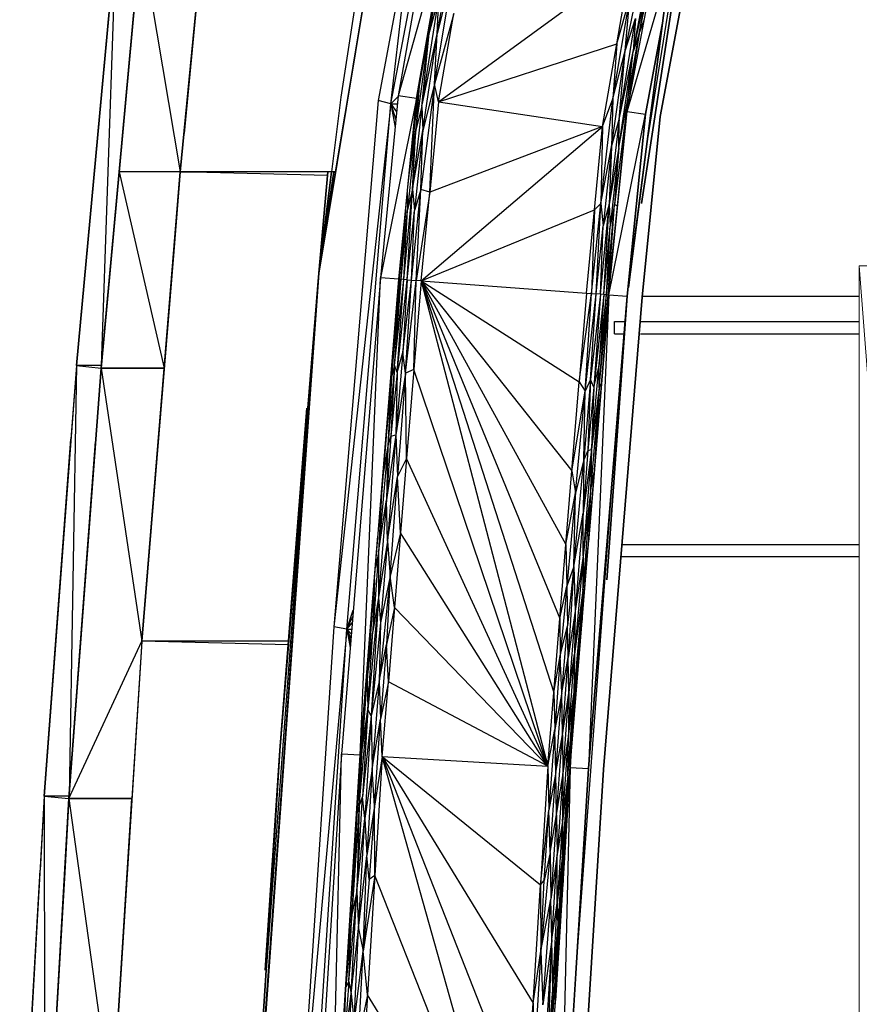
# Model space of a CAD drawing. Header units: millimetres. Extents: x 61846 to 198573, y 13020 to 52988.
# Tile 177 of 240: x 179582 to 180261, y 24013 to 24809. Entities that reach past the tile are written whole.
import ezdxf

# ---------------------------------------------------------------- set-up
doc = ezdxf.new("R2010")
doc.units = ezdxf.units.MM
for name, color, linetype, lineweight in [('A-COLS', 52, 'Continuous', 35), ('A-ROOF', 132, 'Continuous', 35), ('A-WALL', 113, 'Continuous', 25), ('S-BEAM', 12, 'Continuous', 35)]:
    doc.layers.add(name, color=color, linetype=linetype, lineweight=lineweight)

# ---------------------------------------------------------------- blocks, each defined once
blk = doc.blocks.new('28_PBT_SF_toneeltoren_dakboog_28_PBT_SF_toneeltoren_dakboog as R_2584242 - 28_PBT_SF_toneeltoren_dakboog_28_PBT_SF_toneeltoren_dakboog as R_2584242-313469-GZ lierenkamer 3')
at = {"layer": 'S-BEAM', "color": 250, "lineweight": 25}
for p, q in [((-49188.93, 24604.18), (-49128.84, 24966.1)), ((-49128.84, 24966.1), (-49188.93, 24604.18)), ((-49147.73, 24899.52), (-49171.04, 24746.21)), ((-48928.06, 24660.49), (-48894.63, 24877.67)), ((-48894.63, 24877.67), (-48928.06, 24660.49)), ((-48924.22, 24704.25), (-48897.13, 24873.65)), ((-48924.22, 24704.25), (-48907.7, 24831.83)), ((-48907.7, 24831.83), (-48924.22, 24704.25)), ((-49171.04, 24746.21), (-49188.93, 24604.18)), ((-48939.59, 24585.56), (-48924.22, 24704.25)), ((-48924.22, 24704.25), (-48938.68, 24592.54)), ((-48938.68, 24592.54), (-48924.22, 24704.25)), ((-49181.46, 24686.09), (-49188.93, 24604.18)), ((-49188.93, 24604.18), (-49181.46, 24686.09)), ((-49188.93, 24604.18), (-49178.61, 24686.09)), ((-49176.84, 24686.09), (-49188.93, 24604.18)), ((-49178.61, 24686.09), (-49188.93, 24604.18)), ((-49188.93, 24604.18), (-49176.84, 24686.09)), ((-49188.93, 24604.18), (-49244.72, 23824.35)), ((-49244.72, 23824.35), (-49188.93, 24604.18)), ((-49244.55, 23829.41), (-49188.93, 24604.18)), ((-49188.93, 24604.18), (-49244.55, 23829.41)), ((-49197.83, 24495.03), (-49188.93, 24604.18)), ((-49188.93, 24604.18), (-49197.83, 24495.03)), ((-49188.93, 24604.18), (-49197.83, 24495.03)), ((-48956.07, 24356.46), (-48939.59, 24585.56)), ((-48939.59, 24585.56), (-48956.07, 24356.46)), ((-48949.85, 24459.97), (-48939.59, 24585.56)), ((-48949.85, 24459.97), (-48939.59, 24585.56)), ((-48939.59, 24585.56), (-48949.85, 24459.97)), ((-49197.83, 24495.03), (-49231.41, 24040.98)), ((-49220.38, 24218.56), (-49197.83, 24495.03)), ((-49197.83, 24495.03), (-49220.38, 24218.56)), ((-48981.1, 24038.23), (-48949.85, 24459.97)), ((-49231.42, 24040.98), (-49220.38, 24218.56)), ((-49220.38, 24218.56), (-49231.42, 24040.98)), ((-49231.14, 24044.66), (-49220.38, 24218.56)), ((-49220.38, 24218.56), (-49231.14, 24044.66)), ((-49231.41, 24040.98), (-49244.55, 23829.41)), ((-49244.55, 23829.41), (-49231.41, 24040.98)), ((-49231.41, 24040.98), (-49244.47, 23831.03)), ((-48994.69, 23820.3), (-48981.1, 24038.23)), ((-48981.1, 24038.23), (-48988.73, 23915.7)), ((-48988.73, 23915.7), (-48981.1, 24038.23))]:
    blk.add_line(p, q, dxfattribs=at)
blk = doc.blocks.new('28_PBT_SF_toneeltoren_dakboog_28_PBT_SF_toneeltoren_dakboog as R_2584242 - 28_PBT_SF_toneeltoren_dakboog_28_PBT_SF_toneeltoren_dakboog as R_2584242-313473-GZ lierenkamer 3')
blk.add_blockref('28_PBT_SF_toneeltoren_dakboog_28_PBT_SF_toneeltoren_dakboog as R_2584242 - 28_PBT_SF_toneeltoren_dakboog_28_PBT_SF_toneeltoren_dakboog as R_2584242-313469-GZ lierenkamer 3', (0, 0))
blk = doc.blocks.new('28_PBT_SC_staal_H-profiel_gekromd_dak toneeltoren_S355_HE200B_betondak_as 20_2666731 - 28_PBT_SC_staal_H-profiel_gekromd_dak toneeltoren_S355_HE200B_betondak_as 20_2666731-313531-GZ lierenkamer 3')
at = {"layer": 'A-COLS', "color": 250, "lineweight": 25}
for p, q in [((-49099.28, 24892.78), (-49124.77, 24747.38)), ((-49084.65, 24889.48), (-49124.77, 24747.38)), ((-49109.93, 24745.15), (-49084.65, 24889.48)), ((-49093.2, 24797.47), (-49079.14, 24876.31)), ((-48939.73, 24734.8), (-48912.32, 24881.13)), ((-48939.73, 24734.8), (-48897.75, 24877.59)), ((-48929.91, 24797.75), (-48912.32, 24881.13)), ((-48913.06, 24730.61), (-48886.08, 24874.76)), ((-48886.08, 24874.76), (-48913.06, 24730.61)), ((-49099.61, 24797.87), (-49087.45, 24862.9)), ((-49095.48, 24756.85), (-49079.51, 24852.46)), ((-49079.51, 24852.46), (-49093.2, 24797.47)), ((-49092.13, 24742.49), (-48936.36, 24856.02)), ((-48947.98, 24789.36), (-48936.36, 24856.02)), ((-48941.2, 24783.81), (-48926.72, 24854.72)), ((-48934.66, 24783.28), (-48921, 24856.49)), ((-49099.61, 24797.87), (-49092.11, 24846.9)), ((-48934.66, 24783.28), (-48921.24, 24845.28)), ((-48929.91, 24797.75), (-48921.24, 24845.28)), ((-49107.77, 24755.3), (-49095.5, 24827.55)), ((-49105.57, 24738.71), (-49091.87, 24826.48)), ((-49099.61, 24797.87), (-49091.87, 24826.48)), ((-49093.2, 24797.47), (-49091.87, 24826.48)), ((-48951.33, 24744.91), (-48937.53, 24826.47)), ((-48947.98, 24789.36), (-48937.53, 24826.47)), ((-48941.2, 24783.81), (-48937.53, 24826.47)), ((-49097.35, 24816.98), (-49107.77, 24755.3)), ((-49079.61, 24814), (-49095.48, 24756.85)), ((-49092.13, 24742.49), (-49079.61, 24814)), ((-48946.07, 24728.27), (-48932.79, 24809.89)), ((-48941.2, 24783.81), (-48932.79, 24809.89)), ((-48932.79, 24809.89), (-48934.66, 24783.28)), ((-48929.91, 24797.75), (-48926.03, 24807.96)), ((-48910.82, 24807.74), (-48924.91, 24732.47)), ((-48924.91, 24732.47), (-48910.82, 24807.74)), ((-49110.45, 24719.94), (-49099.61, 24797.87)), ((-49107.77, 24755.3), (-49099.61, 24797.87)), ((-49105.57, 24738.71), (-49099.61, 24797.87)), ((-49105.57, 24738.71), (-49093.2, 24797.47)), ((-49104.87, 24719.5), (-49093.2, 24797.47)), ((-49095.48, 24756.85), (-49093.2, 24797.47)), ((-48929.91, 24797.75), (-48939.73, 24734.8)), ((-48939.1, 24744.63), (-48929.91, 24797.75)), ((-48929.91, 24797.75), (-48934.66, 24783.28)), ((-49092.13, 24742.49), (-48947.98, 24789.36)), ((-48959.59, 24722.7), (-48947.98, 24789.36)), ((-48947.98, 24789.36), (-48951.33, 24744.91)), ((-48952.19, 24706.26), (-48941.2, 24783.81)), ((-48951.33, 24744.91), (-48941.2, 24783.81)), ((-48946.47, 24705.79), (-48934.66, 24783.28)), ((-48946.07, 24728.27), (-48941.2, 24783.81)), ((-48946.07, 24728.27), (-48934.66, 24783.28)), ((-48939.1, 24744.63), (-48934.66, 24783.28)), ((-49117.13, 24671.1), (-49107.77, 24755.3)), ((-49113.81, 24703.36), (-49107.77, 24755.3)), ((-49107.77, 24755.3), (-49110.45, 24719.94)), ((-49109.93, 24745.15), (-49107.77, 24755.3)), ((-49095.48, 24756.85), (-49106.47, 24671.62)), ((-49095.48, 24756.85), (-49104.87, 24719.5)), ((-49099.2, 24669.62), (-49095.48, 24756.85)), ((-49092.13, 24742.49), (-49095.48, 24756.85)), ((-49124.77, 24747.38), (-49139.06, 24600.44)), ((-49109.93, 24745.15), (-49124.77, 24747.38)), ((-49109.93, 24745.15), (-49139.06, 24600.44)), ((-49124.1, 24599.32), (-49109.93, 24745.15)), ((-49092.13, 24742.49), (-49099.2, 24669.62)), ((-49092.13, 24742.49), (-48959.59, 24722.7)), ((-48960.98, 24660.4), (-48951.33, 24744.91)), ((-48959.59, 24722.7), (-48951.33, 24744.91)), ((-48951.33, 24744.91), (-48952.19, 24706.26)), ((-48939.1, 24744.63), (-48949.89, 24659.52)), ((-48947.38, 24658.29), (-48939.1, 24744.63)), ((-48946.47, 24705.79), (-48939.1, 24744.63)), ((-48939.1, 24744.63), (-48939.73, 24734.8)), ((-49105.57, 24738.71), (-49113.18, 24672.13)), ((-49105.57, 24738.71), (-49110.45, 24719.94)), ((-49105.57, 24738.71), (-49104.87, 24719.5)), ((-48954.55, 24586.67), (-48939.73, 24734.8)), ((-48954.55, 24586.67), (-48924.91, 24732.47)), ((-48939.73, 24734.8), (-48924.91, 24732.47)), ((-48924.91, 24732.47), (-48939.59, 24585.56)), ((-48939.59, 24585.56), (-48924.91, 24732.47)), ((-48946.07, 24728.27), (-48954.17, 24659.86)), ((-48952.19, 24706.26), (-48946.07, 24728.27)), ((-48946.47, 24705.79), (-48946.07, 24728.27)), ((-48927.62, 24584.68), (-48913.06, 24730.61)), ((-48913.06, 24730.61), (-48927.62, 24584.68)), ((-49110.45, 24719.94), (-49117.24, 24655.33)), ((-49115.62, 24684.62), (-49110.45, 24719.94)), ((-49113.18, 24672.13), (-49110.45, 24719.94)), ((-49113.18, 24672.13), (-49104.87, 24719.5)), ((-49104.87, 24719.5), (-49111.63, 24654.9)), ((-49106.47, 24671.62), (-49104.87, 24719.5)), ((-49106.15, 24597.98), (-48959.59, 24722.7)), ((-48959.59, 24722.7), (-49099.2, 24669.62)), ((-48966.04, 24655.36), (-48959.59, 24722.7)), ((-48959.59, 24722.7), (-48960.98, 24660.4)), ((-48960.98, 24660.4), (-48952.19, 24706.26)), ((-48952.19, 24706.26), (-48958.97, 24642.5)), ((-48952.19, 24706.26), (-48954.17, 24659.86)), ((-48946.47, 24705.79), (-48954.17, 24659.86)), ((-48946.47, 24705.79), (-48953.29, 24642.05)), ((-48946.47, 24705.79), (-48949.89, 24659.52)), ((-49123.65, 24599.28), (-49117.17, 24670.66)), ((-49120.18, 24599.03), (-49113.18, 24672.13)), ((-49117.37, 24668.5), (-49117.24, 24655.33)), ((-49117.34, 24598.81), (-49113.18, 24672.13)), ((-49113.18, 24672.13), (-49117.24, 24655.33)), ((-49113.94, 24598.56), (-49106.47, 24671.62)), ((-49113.18, 24672.13), (-49111.63, 24654.9)), ((-49106.47, 24671.62), (-49111.63, 24654.9)), ((-49110.14, 24598.27), (-49106.47, 24671.62)), ((-49099.2, 24669.62), (-49110.14, 24598.27)), ((-49099.2, 24669.62), (-49106.47, 24671.62)), ((-49106.15, 24597.98), (-49099.2, 24669.62)), ((-48968.5, 24587.71), (-48960.98, 24660.4)), ((-48966.04, 24655.36), (-48960.98, 24660.4)), ((-48964.71, 24587.43), (-48960.98, 24660.4)), ((-48961.3, 24587.17), (-48954.17, 24659.86)), ((-48960.98, 24660.4), (-48958.97, 24642.5)), ((-48954.17, 24659.86), (-48958.97, 24642.5)), ((-48958.46, 24586.96), (-48954.17, 24659.86)), ((-48954.17, 24659.86), (-48953.29, 24642.05)), ((-49122.32, 24599.19), (-49117.24, 24655.33)), ((-49122.32, 24599.19), (-49118.58, 24654.98)), ((-49120.18, 24599.03), (-49117.24, 24655.33)), ((-49117.34, 24598.81), (-49111.63, 24654.9)), ((-49113.94, 24598.56), (-49111.63, 24654.9)), ((-49106.15, 24597.98), (-48966.04, 24655.36)), ((-48972.5, 24588.01), (-48966.04, 24655.36)), ((-48966.04, 24655.36), (-48968.5, 24587.71)), ((-48956.32, 24586.8), (-48949.89, 24659.52)), ((-48955, 24586.71), (-48949.89, 24659.52)), ((-48955, 24586.71), (-48947.38, 24658.29)), ((-48949.89, 24659.52), (-48953.29, 24642.05)), ((-48947.38, 24658.29), (-48949.89, 24659.52)), ((-49123.65, 24599.28), (-49120.49, 24636.29)), ((-48964.71, 24587.43), (-48958.97, 24642.5)), ((-48961.3, 24587.17), (-48958.97, 24642.5)), ((-48958.46, 24586.96), (-48953.29, 24642.05)), ((-48956.32, 24586.8), (-48953.29, 24642.05)), ((-49139.06, 24600.44), (-49170.46, 24215.6)), ((-49155.49, 24214.71), (-49139.06, 24600.44)), ((-49155.49, 24214.71), (-49124.1, 24599.32)), ((-49124.1, 24599.32), (-49140.45, 24398.94)), ((-49124.1, 24599.32), (-49139.06, 24600.44)), ((-49123.65, 24599.28), (-49130.13, 24520.45)), ((-49130.13, 24520.45), (-49122.32, 24599.19)), ((-49129.91, 24528.12), (-49123.65, 24599.28)), ((-49124.1, 24599.32), (-49129.86, 24528.76)), ((-49127.59, 24529.5), (-49122.32, 24599.19)), ((-49127.59, 24529.5), (-49120.18, 24599.03)), ((-49125.55, 24523.98), (-49120.18, 24599.03)), ((-49125.55, 24523.98), (-49117.34, 24598.81)), ((-49124.1, 24599.32), (-49123.65, 24599.28)), ((-49123.65, 24599.28), (-49122.32, 24599.19)), ((-49120.18, 24599.03), (-49122.32, 24599.19)), ((-49117.34, 24598.81), (-49120.96, 24540.09)), ((-49120.96, 24540.09), (-49113.94, 24598.56)), ((-49117.34, 24598.81), (-49120.18, 24599.03)), ((-49118.78, 24523.48), (-49113.94, 24598.56)), ((-49118.78, 24523.48), (-49110.14, 24598.27)), ((-49117.34, 24598.81), (-49113.94, 24598.56)), ((-49113.94, 24598.56), (-49110.14, 24598.27)), ((-49112.01, 24526.21), (-49110.14, 24598.27)), ((-49106.15, 24597.98), (-49112.01, 24526.21)), ((-49106.15, 24597.98), (-49110.14, 24598.27)), ((-49106.15, 24597.98), (-49003.74, 24205.76)), ((-49106.15, 24597.98), (-48998.86, 24265.44)), ((-49106.15, 24597.98), (-48972.5, 24588.01)), ((-49106.15, 24597.98), (-48993.99, 24325.12)), ((-49106.15, 24597.98), (-48989.11, 24384.8)), ((-49106.15, 24597.98), (-48984.23, 24444.49)), ((-49106.15, 24597.98), (-48978.36, 24516.25)), ((-48985.77, 24204.7), (-48954.55, 24586.67)), ((-48972.5, 24588.01), (-48978.36, 24516.25)), ((-48978.36, 24516.25), (-48968.5, 24587.71)), ((-48973.61, 24508.91), (-48968.5, 24587.71)), ((-48973.61, 24508.91), (-48964.71, 24587.43)), ((-48972.5, 24588.01), (-48968.5, 24587.71)), ((-48954.55, 24586.67), (-48970.87, 24386.94)), ((-48954.55, 24586.67), (-48970.79, 24203.83)), ((-48969.17, 24518.13), (-48964.71, 24587.43)), ((-48961.3, 24587.17), (-48969.17, 24518.13)), ((-48968.5, 24587.71), (-48964.71, 24587.43)), ((-48961.3, 24587.17), (-48966.52, 24512.07)), ((-48958.46, 24586.96), (-48966.52, 24512.07)), ((-48961.3, 24587.17), (-48964.71, 24587.43)), ((-48958.46, 24586.96), (-48962.57, 24528.24)), ((-48962.57, 24528.24), (-48956.32, 24586.8)), ((-48962.27, 24511.76), (-48956.32, 24586.8)), ((-48962.27, 24511.76), (-48955, 24586.71)), ((-48958.46, 24586.96), (-48961.3, 24587.17)), ((-48955, 24586.71), (-48960.42, 24514.91)), ((-48954.55, 24586.67), (-48960.32, 24516.11)), ((-48958.81, 24203.13), (-48927.62, 24584.68)), ((-48927.62, 24584.68), (-48958.81, 24203.13)), ((-48958.46, 24586.96), (-48956.32, 24586.8)), ((-48956.32, 24586.8), (-48955, 24586.71)), ((-48955, 24586.71), (-48954.55, 24586.67)), ((-48954.55, 24586.67), (-48939.59, 24585.56)), ((-49120.96, 24540.09), (-49126.73, 24473.65)), ((-49125.55, 24523.98), (-49120.96, 24540.09)), ((-49118.78, 24523.48), (-49120.96, 24540.09)), ((-49127.59, 24529.5), (-49133.17, 24464.64)), ((-49127.59, 24529.5), (-49130.52, 24472.36)), ((-49127.59, 24529.5), (-49130.13, 24520.45)), ((-49129.96, 24527.5), (-49130.13, 24520.45)), ((-49125.55, 24523.98), (-49127.59, 24529.5)), ((-49112.01, 24526.21), (-49118.78, 24523.48)), ((-49112.01, 24526.21), (-49117.86, 24454.45)), ((-49003.74, 24205.76), (-49112.01, 24526.21)), ((-48968.35, 24461.77), (-48962.57, 24528.24)), ((-48966.52, 24512.07), (-48962.57, 24528.24)), ((-48962.27, 24511.76), (-48962.57, 24528.24)), ((-49135.78, 24456.18), (-49130.13, 24520.47)), ((-49135.78, 24456.18), (-49130.13, 24520.45)), ((-49130.13, 24520.47), (-49135.15, 24463.88)), ((-49130.13, 24520.45), (-49133.76, 24479.61)), ((-49130.13, 24520.45), (-49133.17, 24464.64)), ((-49125.55, 24523.98), (-49130.52, 24472.36)), ((-49125.55, 24523.98), (-49126.73, 24473.65)), ((-49118.78, 24523.48), (-49126.73, 24473.65)), ((-49118.78, 24523.48), (-49125.14, 24439.76)), ((-49117.86, 24454.45), (-49118.78, 24523.48)), ((-48969.17, 24518.13), (-48974.76, 24453.2)), ((-48969.17, 24518.13), (-48973.61, 24508.91)), ((-48969.17, 24518.13), (-48971.5, 24460.88)), ((-48966.52, 24512.07), (-48969.17, 24518.13)), ((-48984.23, 24444.49), (-48978.36, 24516.25)), ((-48984.23, 24444.49), (-48973.61, 24508.91)), ((-48981.52, 24426.63), (-48973.61, 24508.91)), ((-48978.36, 24516.25), (-48973.61, 24508.91)), ((-48974.76, 24453.2), (-48973.61, 24508.91)), ((-48966.52, 24512.07), (-48971.5, 24460.88)), ((-48962.27, 24511.76), (-48969.17, 24428.09)), ((-48966.52, 24512.07), (-48968.35, 24461.77)), ((-48962.27, 24511.76), (-48968.35, 24461.77)), ((-48962.27, 24511.76), (-48966.28, 24443.15)), ((-48962.27, 24511.76), (-48960.42, 24514.91)), ((-49126.73, 24473.65), (-49134.21, 24421.07)), ((-49130.52, 24472.36), (-49134.21, 24421.07)), ((-49126.73, 24473.65), (-49133.38, 24387.56)), ((-49130.52, 24472.36), (-49133.17, 24464.64)), ((-49130.52, 24472.36), (-49126.73, 24473.65)), ((-49126.73, 24473.65), (-49125.14, 24439.76)), ((-49133.17, 24464.64), (-49140.75, 24378.52)), ((-49133.17, 24464.64), (-49137.06, 24440.49)), ((-49133.17, 24464.64), (-49134.21, 24421.07)), ((-48968.35, 24461.77), (-48975.17, 24375.9)), ((-48968.35, 24461.77), (-48975.1, 24410.15)), ((-48971.5, 24460.88), (-48975.1, 24410.15)), ((-48971.5, 24460.88), (-48974.76, 24453.2)), ((-48971.5, 24460.88), (-48968.35, 24461.77)), ((-48968.35, 24461.77), (-48969.17, 24428.09)), ((-49117.86, 24454.45), (-49125.14, 24439.76)), ((-49117.86, 24454.45), (-49122.78, 24394.25)), ((-49003.74, 24205.76), (-49117.86, 24454.45)), ((-48982.66, 24367.29), (-48974.76, 24453.2)), ((-48974.76, 24453.2), (-48981.52, 24426.63)), ((-48974.76, 24453.2), (-48975.1, 24410.15)), ((-48949.85, 24459.97), (-48970.79, 24203.83)), ((-48970.79, 24203.83), (-48949.85, 24459.97)), ((-49133.38, 24387.56), (-49125.14, 24439.76)), ((-49131.26, 24359.41), (-49125.14, 24439.76)), ((-49122.78, 24394.25), (-49125.14, 24439.76)), ((-48989.11, 24384.8), (-48984.23, 24444.49)), ((-48984.23, 24444.49), (-48981.52, 24426.63)), ((-48969.17, 24428.09), (-48966.28, 24443.15)), ((-49137.83, 24431.02), (-49140.75, 24378.52)), ((-49140.75, 24378.52), (-49134.21, 24421.07)), ((-49134.21, 24421.07), (-49140.65, 24342.01)), ((-49133.38, 24387.56), (-49134.21, 24421.07)), ((-48989.11, 24384.8), (-48981.52, 24426.63)), ((-48981.52, 24426.63), (-48988.28, 24351.16)), ((-48982.66, 24367.29), (-48981.52, 24426.63)), ((-48969.17, 24428.09), (-48975.56, 24348.02)), ((-48969.17, 24428.09), (-48975.17, 24375.9)), ((-48969.17, 24428.09), (-48971.15, 24383.54)), ((-48982.66, 24367.29), (-48975.1, 24410.15)), ((-48975.1, 24410.15), (-48981.56, 24330.99)), ((-48975.17, 24375.9), (-48975.1, 24410.15)), ((-49155.49, 24214.71), (-49141.03, 24391.92)), ((-49122.78, 24394.25), (-49131.26, 24359.41)), ((-49122.78, 24394.25), (-49127.69, 24334.05)), ((-49003.74, 24205.76), (-49122.78, 24394.25)), ((-49133.38, 24387.56), (-49140.65, 24342.01)), ((-49133.38, 24387.56), (-49139.12, 24321.56)), ((-49133.38, 24387.56), (-49131.26, 24359.41)), ((-48993.99, 24325.12), (-48989.11, 24384.8)), ((-48989.11, 24384.8), (-48988.28, 24351.16)), ((-48975.56, 24348.02), (-48971.15, 24383.54)), ((-49140.75, 24378.52), (-49145.11, 24314.67)), ((-49140.75, 24378.52), (-49143.16, 24365.72)), ((-49140.75, 24378.52), (-49140.65, 24342.01)), ((-48985.77, 24204.7), (-48971.4, 24380.55)), ((-48975.17, 24375.9), (-48982.07, 24296.31)), ((-48975.17, 24375.9), (-48981.56, 24330.99)), ((-48975.17, 24375.9), (-48975.56, 24348.02)), ((-48982.66, 24367.29), (-48988.28, 24351.16)), ((-48982.66, 24367.29), (-48987.92, 24319.3)), ((-48982.66, 24367.29), (-48987.24, 24293.58)), ((-48982.66, 24367.29), (-48981.56, 24330.99)), ((-49131.26, 24359.41), (-49140.1, 24274.25)), ((-49131.26, 24359.41), (-49139.12, 24321.56)), ((-49131.26, 24359.41), (-49134.08, 24304.08)), ((-49127.69, 24334.05), (-49131.26, 24359.41)), ((-49143.93, 24356.31), (-49145.11, 24314.67)), ((-48993.99, 24325.12), (-48988.28, 24351.16)), ((-48988.28, 24351.16), (-48993.88, 24294.95)), ((-48988.28, 24351.16), (-48987.92, 24319.3)), ((-49140.65, 24342.01), (-49149.23, 24251.69)), ((-49140.65, 24342.01), (-49146.44, 24246.42)), ((-49140.65, 24342.01), (-49145.11, 24314.67)), ((-49140.65, 24342.01), (-49139.12, 24321.56)), ((-48975.56, 24348.02), (-48982.8, 24264.42)), ((-48975.56, 24348.02), (-48982.07, 24296.31)), ((-48975.56, 24348.02), (-48979.53, 24292.84)), ((-48975.56, 24348.02), (-48976.02, 24323.93)), ((-49145.33, 24339.16), (-49149.66, 24274.96)), ((-49127.69, 24334.05), (-49134.08, 24304.08)), ((-49127.69, 24334.05), (-49132.61, 24273.85)), ((-49003.74, 24205.76), (-49127.69, 24334.05)), ((-48981.56, 24330.99), (-48987.24, 24293.58)), ((-48981.56, 24330.99), (-48986.73, 24264.69)), ((-48981.56, 24330.99), (-48982.07, 24296.31)), ((-49139.12, 24321.56), (-49146.44, 24246.42)), ((-49139.12, 24321.56), (-49140.1, 24274.25)), ((-48998.86, 24265.44), (-48993.99, 24325.12)), ((-48993.99, 24325.12), (-48993.88, 24294.95)), ((-48993.88, 24294.95), (-48987.92, 24319.3)), ((-48992.47, 24265.13), (-48987.92, 24319.3)), ((-48987.24, 24293.58), (-48987.92, 24319.3)), ((-48979.53, 24292.84), (-48976.02, 24323.93)), ((-49149.66, 24274.96), (-49145.11, 24314.67)), ((-49149.23, 24251.69), (-49145.11, 24314.67)), ((-49140.1, 24274.25), (-49134.08, 24304.08)), ((-49134.08, 24304.08), (-49138.9, 24243.95)), ((-49132.61, 24273.85), (-49134.08, 24304.08)), ((-49149.66, 24274.96), (-49148.82, 24296.43)), ((-48998.86, 24265.44), (-48993.88, 24294.95)), ((-48993.88, 24294.95), (-48998.07, 24235.44)), ((-48992.47, 24265.13), (-48993.88, 24294.95)), ((-48987.08, 24229.51), (-48982.07, 24296.31)), ((-48986.73, 24264.69), (-48982.07, 24296.31)), ((-48982.07, 24296.31), (-48982.8, 24264.42)), ((-48992.47, 24265.13), (-48987.24, 24293.58)), ((-48992, 24231.07), (-48987.24, 24293.58)), ((-48986.73, 24264.69), (-48987.24, 24293.58)), ((-48984.08, 24232.98), (-48979.53, 24292.84)), ((-48979.53, 24292.84), (-48982.8, 24264.42)), ((-48980.9, 24264.32), (-48979.53, 24292.84)), ((-49155.49, 24214.71), (-49150.57, 24274.99)), ((-49153.93, 24218.99), (-49149.66, 24274.96)), ((-49149.66, 24274.96), (-49152.94, 24244.86)), ((-49150.66, 24273.92), (-49152.94, 24244.86)), ((-49150.66, 24273.92), (-49152.94, 24244.86)), ((-49149.66, 24274.96), (-49149.23, 24251.69)), ((-49140.1, 24274.25), (-49146.44, 24246.42)), ((-49140.1, 24274.25), (-49145.61, 24204)), ((-49140.1, 24274.25), (-49138.9, 24243.95)), ((-49132.61, 24273.85), (-49138.9, 24243.95)), ((-49137.52, 24213.65), (-49132.61, 24273.85)), ((-49003.74, 24205.76), (-49132.61, 24273.85)), ((-49003.74, 24205.76), (-48998.86, 24265.44)), ((-48998.86, 24265.44), (-48998.07, 24235.44)), ((-48992.47, 24265.13), (-48998.07, 24235.44)), ((-48997.32, 24200.66), (-48992.47, 24265.13)), ((-48992, 24231.07), (-48992.47, 24265.13)), ((-48992, 24231.07), (-48986.73, 24264.69)), ((-48991.69, 24198.4), (-48986.73, 24264.69)), ((-48987.61, 24198.12), (-48982.8, 24264.42)), ((-48986.73, 24264.69), (-48987.08, 24229.51)), ((-48987.08, 24229.51), (-48982.8, 24264.42)), ((-48985.77, 24204.7), (-48980.9, 24264.32)), ((-48984.08, 24232.98), (-48982.8, 24264.42)), ((-48984.08, 24232.98), (-48980.9, 24264.32)), ((-49152.94, 24244.86), (-49151.78, 24260.17)), ((-49152.12, 24255.95), (-49152.94, 24244.86)), ((-49156.15, 24173.58), (-49149.23, 24251.69)), ((-49153.93, 24218.99), (-49149.23, 24251.69)), ((-49149.23, 24251.69), (-49153.53, 24181.14)), ((-49146.44, 24246.42), (-49153.53, 24181.14)), ((-49146.44, 24246.42), (-49151.59, 24163.69)), ((-49146.44, 24246.42), (-49149.23, 24251.69)), ((-49146.44, 24246.42), (-49145.61, 24204)), ((-49158.08, 24166.56), (-49152.94, 24244.86)), ((-49155.49, 24214.71), (-49152.94, 24244.86)), ((-49153.93, 24218.99), (-49152.94, 24244.86)), ((-49145.61, 24204), (-49138.9, 24243.95)), ((-49143.95, 24173.66), (-49138.9, 24243.95)), ((-49137.52, 24213.65), (-49138.9, 24243.95)), ((-49003.74, 24205.76), (-48998.07, 24235.44)), ((-48998.07, 24235.44), (-49002.89, 24170.29)), ((-48997.32, 24200.66), (-48998.07, 24235.44)), ((-48997.32, 24200.66), (-48992, 24231.07)), ((-48996.69, 24166.57), (-48992, 24231.07)), ((-48992, 24231.07), (-48991.69, 24198.4)), ((-48984.08, 24232.98), (-48988.8, 24166.56)), ((-48987.61, 24198.12), (-48984.08, 24232.98)), ((-48984.08, 24232.98), (-48985.77, 24204.7)), ((-48992, 24161.27), (-48987.08, 24229.51)), ((-48991.69, 24198.4), (-48987.08, 24229.51)), ((-48987.61, 24198.12), (-48987.08, 24229.51)), ((-49170.46, 24215.6), (-49194.44, 23830.23)), ((-49179.45, 23829.57), (-49170.46, 24215.6)), ((-49179.45, 23829.57), (-49155.49, 24214.71)), ((-49155.49, 24214.71), (-49170.46, 24215.6)), ((-49155.49, 24214.71), (-49167.27, 24025.37)), ((-49155.49, 24214.71), (-49161.38, 24120.04)), ((-49158.08, 24166.56), (-49153.93, 24218.99)), ((-49155.49, 24214.71), (-49158.08, 24166.56)), ((-49156.15, 24173.58), (-49153.93, 24218.99)), ((-49137.52, 24213.65), (-49143.95, 24173.66)), ((-49137.52, 24213.65), (-49143.51, 24117.43)), ((-49027.59, 23822.98), (-49137.52, 24213.65)), ((-49137.52, 24213.65), (-49021.63, 23918.67)), ((-49137.52, 24213.65), (-49003.74, 24205.76)), ((-49137.52, 24213.65), (-49015.66, 24014.37)), ((-49137.52, 24213.65), (-49009.7, 24110.07)), ((-49145.61, 24204), (-49151.59, 24163.69)), ((-49145.61, 24204), (-49150.16, 24133.65)), ((-49143.95, 24173.66), (-49145.61, 24204)), ((-49003.74, 24205.76), (-49009.7, 24110.07)), ((-49009.61, 23822.2), (-48985.77, 24204.7)), ((-49003.74, 24205.76), (-49002.89, 24170.29)), ((-48997.32, 24200.66), (-49002.89, 24170.29)), ((-49001.96, 24136.19), (-48997.32, 24200.66)), ((-48985.77, 24204.7), (-48997.49, 24016.66)), ((-48996.69, 24166.57), (-48997.32, 24200.66)), ((-48996.69, 24166.57), (-48991.69, 24198.4)), ((-48991.69, 24198.4), (-48996.2, 24134.45)), ((-48985.77, 24204.7), (-48994.62, 23821.56)), ((-48991.69, 24198.4), (-48992, 24161.27)), ((-48985.77, 24204.7), (-48991.63, 24110.68)), ((-48988.8, 24166.56), (-48985.77, 24204.7)), ((-48985.77, 24204.7), (-48970.79, 24203.83)), ((-48982.63, 23821.05), (-48958.81, 24203.13)), ((-48958.81, 24203.13), (-48982.63, 23821.05)), ((-48970.79, 24203.83), (-48981.12, 24038.23)), ((-48981.12, 24038.23), (-48970.79, 24203.83)), ((-48987.61, 24198.12), (-48992.21, 24131.79)), ((-48987.61, 24198.12), (-48992, 24161.27)), ((-48987.61, 24198.12), (-48988.8, 24166.56)), ((-49158.05, 24104.47), (-49153.53, 24181.14)), ((-49156.15, 24173.58), (-49153.53, 24181.14)), ((-49151.59, 24163.69), (-49153.53, 24181.14)), ((-49156.15, 24173.58), (-49162.09, 24086.1)), ((-49158.08, 24166.56), (-49162.09, 24086.1)), ((-49161.48, 24118.43), (-49158.08, 24166.56)), ((-49158.08, 24166.56), (-49160.98, 24125.85)), ((-49158.08, 24166.56), (-49156.15, 24173.58)), ((-49156.15, 24173.58), (-49158.05, 24104.47)), ((-49143.95, 24173.66), (-49150.16, 24133.65)), ((-49143.95, 24173.66), (-49148.1, 24114.35)), ((-49143.51, 24117.43), (-49143.95, 24173.66)), ((-49009.7, 24110.07), (-49002.89, 24170.29)), ((-49006.63, 24113.44), (-49002.89, 24170.29)), ((-49001.96, 24136.19), (-49002.89, 24170.29)), ((-49001.96, 24136.19), (-48996.69, 24166.57)), ((-48996.69, 24166.57), (-49001.35, 24098.36)), ((-48996.69, 24166.57), (-48996.2, 24134.45)), ((-48988.8, 24166.56), (-48992.8, 24108.88)), ((-48992.21, 24131.79), (-48988.8, 24166.56)), ((-48988.8, 24166.56), (-48991.73, 24109.08)), ((-49158.05, 24104.47), (-49151.59, 24163.69)), ((-49156.65, 24074.7), (-49151.59, 24163.69)), ((-49151.59, 24163.69), (-49150.16, 24133.65)), ((-48992, 24161.27), (-48996.29, 24095.06)), ((-48992, 24161.27), (-48996.2, 24134.45)), ((-48992, 24161.27), (-48992.21, 24131.79)), ((-49001.96, 24136.19), (-49009.34, 24056.28)), ((-49001.96, 24136.19), (-49006.63, 24113.44)), ((-49001.96, 24136.19), (-49001.35, 24098.36)), ((-49156.65, 24074.7), (-49150.16, 24133.65)), ((-49153.04, 24056.51), (-49150.16, 24133.65)), ((-49148.1, 24114.35), (-49150.16, 24133.65)), ((-48996.2, 24134.45), (-49001.35, 24098.36)), ((-49000.57, 24065.74), (-48996.2, 24134.45)), ((-48996.29, 24095.06), (-48996.2, 24134.45)), ((-48992.21, 24131.79), (-48996.29, 24095.06)), ((-48992.21, 24131.79), (-48995.75, 24076.29)), ((-48992.21, 24131.79), (-48992.8, 24108.88)), ((-49143.51, 24117.43), (-49153.04, 24056.51)), ((-49148.1, 24114.35), (-49153.04, 24056.51)), ((-49143.51, 24117.43), (-49149.49, 24021.22)), ((-49143.51, 24117.43), (-49148.1, 24114.35)), ((-49027.59, 23822.98), (-49143.51, 24117.43)), ((-49009.7, 24110.07), (-49006.63, 24113.44)), ((-49009.34, 24056.28), (-49006.63, 24113.44)), ((-49164.57, 24031.75), (-49158.05, 24104.47)), ((-49162.65, 24021.92), (-49158.05, 24104.47)), ((-49158.05, 24104.47), (-49162.09, 24086.1)), ((-49158.05, 24104.47), (-49156.65, 24074.7)), ((-49015.66, 24014.37), (-49009.7, 24110.07)), ((-49009.7, 24110.07), (-49009.34, 24056.28)), ((-48998.16, 24027.46), (-48991.73, 24109.08)), ((-48992.8, 24108.88), (-48998.16, 24027.46)), ((-48992.8, 24108.88), (-48995.75, 24076.29)), ((-48992.8, 24108.88), (-48991.73, 24109.08)), ((-49009.34, 24056.28), (-49001.35, 24098.36)), ((-49007.83, 24013), (-49001.35, 24098.36)), ((-49000.57, 24065.74), (-49001.35, 24098.36)), ((-49000.57, 24065.74), (-48996.29, 24095.06)), ((-48999.59, 24025.08), (-48996.29, 24095.06)), ((-48996.29, 24095.06), (-48995.75, 24076.29)), ((-49162.09, 24086.1), (-49163.02, 24093.74)), ((-49162.09, 24086.1), (-49167.02, 24027.22)), ((-49164.57, 24031.75), (-49162.09, 24086.1)), ((-49162.65, 24021.92), (-49156.65, 24074.7)), ((-49160.22, 23998.45), (-49156.65, 24074.7)), ((-49156.65, 24074.7), (-49153.04, 24056.51)), ((-48999.59, 24025.08), (-48995.75, 24076.29)), ((-48998.16, 24027.46), (-48995.75, 24076.29)), ((-49000.57, 24065.74), (-49007.83, 24013)), ((-49000.57, 24065.74), (-49006.19, 23971.26)), ((-49003.66, 23975.19), (-49000.57, 24065.74)), ((-48999.59, 24025.08), (-49000.57, 24065.74)), ((-49160.22, 23998.45), (-49153.04, 24056.51)), ((-49156.88, 23985.44), (-49153.04, 24056.51)), ((-49149.49, 24021.22), (-49153.04, 24056.51)), ((-49015.66, 24014.37), (-49009.34, 24056.28)), ((-49009.34, 24056.28), (-49014.68, 23971.1)), ((-49009.34, 24056.28), (-49007.83, 24013)), ((-49167.02, 24027.22), (-49165.63, 24051.66)), ((-49164.57, 24031.75), (-49168.89, 23974.17)), ((-49164.57, 24031.75), (-49167.02, 24027.22)), ((-49164.57, 24031.75), (-49162.65, 24021.92)), ((-49168.89, 23974.17), (-49167.02, 24027.22)), ((-49168.67, 24002.84), (-49167.02, 24027.22)), ((-49167.47, 24022.23), (-49167.02, 24027.22)), ((-49003.66, 23975.19), (-48999.59, 24025.08)), ((-49003.18, 23947.03), (-48998.16, 24027.46)), ((-48999.59, 24025.08), (-49003.18, 23947.03)), ((-48999.59, 24025.08), (-48998.16, 24027.46)), ((-48997.69, 24013.45), (-48998.16, 24027.46)), ((-49168.89, 23974.17), (-49162.65, 24021.92)), ((-49162.65, 24021.92), (-49168.19, 23928.36)), ((-49162.65, 24021.92), (-49160.22, 23998.45)), ((-49149.49, 24021.22), (-49156.88, 23985.44)), ((-49149.49, 24021.22), (-49155.48, 23925)), ((-49027.59, 23822.98), (-49149.49, 24021.22)), ((-49021.63, 23918.67), (-49015.66, 24014.37)), ((-49015.66, 24014.37), (-49014.68, 23971.1))]:
    blk.add_line(p, q, dxfattribs=at)
blk = doc.blocks.new('28_PBT_SC_staal_H-profiel_gekromd_dak toneeltoren_S355_HE200B_betondak_as 20_2666731 - 28_PBT_SC_staal_H-profiel_gekromd_dak toneeltoren_S355_HE200B_betondak_as 20_2666731-313535-GZ lierenkamer 3')
blk.add_blockref('28_PBT_SC_staal_H-profiel_gekromd_dak toneeltoren_S355_HE200B_betondak_as 20_2666731 - 28_PBT_SC_staal_H-profiel_gekromd_dak toneeltoren_S355_HE200B_betondak_as 20_2666731-313531-GZ lierenkamer 3', (0, 0))
blk = doc.blocks.new('28_PBT_SC_staal_H-profiel_gekromd_dak toneeltoren hoek_S355_HE200B_betondak_as 20_3625036 - 28_PBT_SC_staal_H-profiel_gekromd_dak toneeltoren hoek_S355_HE200B_betondak_as 20_3625036-313802-GZ lierenkamer 3')
at = {"layer": 'A-COLS', "color": 250, "lineweight": 25}
for p, q in [((-49113.91, 24886.52), (-49140.99, 24743.61)), ((-49130.54, 24740.97), (-49113.91, 24886.52)), ((-49130.54, 24740.97), (-49103.64, 24882.67)), ((-49140.99, 24743.61), (-49176.79, 24318.54)), ((-49130.54, 24740.97), (-49176.79, 24318.54)), ((-49166.28, 24316.48), (-49130.54, 24740.97)), ((-49130.54, 24740.97), (-49140.99, 24743.61)), ((-49130.54, 24740.97), (-49124.82, 24746.81)), ((-49130.54, 24740.97), (-49127.26, 24721.82)), ((-49130.54, 24740.97), (-49126.65, 24727.99)), ((-49130.54, 24740.97), (-49126.03, 24734.37)), ((-49130.54, 24740.97), (-49125.39, 24740.97)), ((-49166.28, 24316.48), (-49160.98, 24331.84)), ((-49166.28, 24316.48), (-49161.4, 24326.64)), ((-49176.79, 24318.54), (-49204.69, 23892.29)), ((-49166.28, 24316.48), (-49176.79, 24318.54)), ((-49166.28, 24316.48), (-49161.82, 24321.58)), ((-49166.28, 24316.48), (-49204.69, 23892.29)), ((-49194.13, 23890.82), (-49166.28, 24316.48)), ((-49166.28, 24316.48), (-49162.23, 24316.48)), ((-49166.28, 24316.48), (-49163.44, 24301.7)), ((-49166.28, 24316.48), (-49163.15, 24305.23)), ((-49166.28, 24316.48), (-49162.85, 24308.87)), ((-49166.28, 24316.48), (-49162.55, 24312.62))]:
    blk.add_line(p, q, dxfattribs=at)
blk = doc.blocks.new('28_PBT_SC_staal_H-profiel_gekromd_dak toneeltoren hoek_S355_HE200B_betondak_as 20_3625036 - 28_PBT_SC_staal_H-profiel_gekromd_dak toneeltoren hoek_S355_HE200B_betondak_as 20_3625036-313806-GZ lierenkamer 3')
blk.add_blockref('28_PBT_SC_staal_H-profiel_gekromd_dak toneeltoren hoek_S355_HE200B_betondak_as 20_3625036 - 28_PBT_SC_staal_H-profiel_gekromd_dak toneeltoren hoek_S355_HE200B_betondak_as 20_3625036-313802-GZ lierenkamer 3', (0, 0))
blk = doc.blocks.new('28_PBT_SF_staal_H-profiel_S355_HE200A 1647323 - 28_PBT_SF_staal_H-profiel_S355_HE200A 1647323-341088-GZ lierenkamer 3')
at = {"layer": 'S-BEAM', "color": 250, "lineweight": 25}
for p, q in [((-48949.82, 24555), (-48949.82, 24565)), ((-48949.82, 24565), (-48941.27, 24565)), ((-48928.88, 24565), (-48752, 24565)), ((-48552, 24565), (-48549.64, 24565)), ((-48549.64, 24565), (-48549.64, 24555)), ((-48949.82, 24555), (-48942.09, 24555)), ((-48928.88, 24555), (-48752, 24555)), ((-48552, 24555), (-48549.64, 24555)), ((-48549.64, 24555), (-48549.64, 24537)), ((-48549.64, 24537), (-48549.64, 24403)), ((-48549.64, 24403), (-48549.64, 24385)), ((-48943.94, 24385), (-48752, 24385)), ((-48552, 24385), (-48549.64, 24385)), ((-48549.64, 24385), (-48549.64, 24375)), ((-48752, 24375), (-48944.76, 24375)), ((-48549.64, 24375), (-48552, 24375))]:
    blk.add_line(p, q, dxfattribs=at)
blk = doc.blocks.new('28_PBT_SF_toneeltoren_dakboog_28_PBT_SF_toneeltoren_dakboog as R - 28_PBT_SF_toneeltoren_dakboog_28_PBT_SF_toneeltoren_dakboog as R-332845-GZ lierenkamer 3')
at = {"layer": 'S-BEAM', "color": 250, "lineweight": 25}
blk.add_line((-48927.53, 24585.56), (-48752, 24585.56), dxfattribs=at)
at = {"layer": 'S-BEAM', "color": 250, "lineweight": 25, "flags": 128}
blk.add_lwpolyline([(-49232.35, 24041.04), (-49220.38, 24218.56), (-49198.59, 24495.09)], dxfattribs=at)
blk = doc.blocks.new('TadP_A_CON_CONSTRUCTIE_rvt-5-GZ lierenkamer 3')
at = {"layer": 'A-COLS', "color": 10, "lineweight": 18}
for name in ['28_PBT_SC_staal_H-profiel_gekromd_dak toneeltoren_S355_HE200B_betondak_as 20_2666731 - 28_PBT_SC_staal_H-profiel_gekromd_dak toneeltoren_S355_HE200B_betondak_as 20_2666731-313535-GZ lierenkamer 3', '28_PBT_SC_staal_H-profiel_gekromd_dak toneeltoren hoek_S355_HE200B_betondak_as 20_3625036 - 28_PBT_SC_staal_H-profiel_gekromd_dak toneeltoren hoek_S355_HE200B_betondak_as 20_3625036-313806-GZ lierenkamer 3']:
    blk.add_blockref(name, (0, 0), dxfattribs=at)
at = {"layer": 'S-BEAM', "color": 10, "lineweight": 18}
for name in ['28_PBT_SF_toneeltoren_dakboog_28_PBT_SF_toneeltoren_dakboog as R_2584242 - 28_PBT_SF_toneeltoren_dakboog_28_PBT_SF_toneeltoren_dakboog as R_2584242-313473-GZ lierenkamer 3', '28_PBT_SF_toneeltoren_dakboog_28_PBT_SF_toneeltoren_dakboog as R - 28_PBT_SF_toneeltoren_dakboog_28_PBT_SF_toneeltoren_dakboog as R-332845-GZ lierenkamer 3', '28_PBT_SF_staal_H-profiel_S355_HE200A 1647323 - 28_PBT_SF_staal_H-profiel_S355_HE200A 1647323-341088-GZ lierenkamer 3']:
    blk.add_blockref(name, (0, 0), dxfattribs=at)
blk = doc.blocks.new('21_NOAHH_Wand_Wand-x 2797376 - 21_NOAHH_Wand_Wand-x-162290-GZ lierenkamer 3')
at = {"layer": 'A-WALL', "color": 130, "lineweight": 13}
for p, q in [((-48752, 21990), (-48752, 24610)), ((-48752, 24610), (-48552, 24610)), ((-48752, 21990), (-48752, 24610)), ((-48752, 24610), (-48552, 21990))]:
    blk.add_line(p, q, dxfattribs=at)
blk = doc.blocks.new('21_NOAHH_Wand_Wand-x 2797376 - 21_NOAHH_Wand_Wand-x 2797376-162294-GZ lierenkamer 3')
blk.add_blockref('21_NOAHH_Wand_Wand-x 2797376 - 21_NOAHH_Wand_Wand-x-162290-GZ lierenkamer 3', (0, 0))
blk = doc.blocks.new('27_NOAHH_Dak_Dak-x 2835671 - 21_10_Baksteen wit halfsteens-163091-GZ lierenkamer 3')
at = {"layer": 'A-ROOF', "color": 250, "lineweight": 25}
for p, q in [((-49352.68, 24877.16), (-49384.77, 24529.6)), ((-49332.84, 24874.51), (-49364.88, 24527.37)), ((-49352.68, 24877.16), (-49364.68, 24529.63)), ((-49332.84, 24874.51), (-49359.4, 24586.84)), ((-49332.87, 24874.2), (-49359.4, 24586.84)), ((-49384.77, 24529.6), (-49358.13, 24818.13)), ((-49384.77, 24529.6), (-49358.13, 24818.13)), ((-49359.4, 24586.84), (-49364.88, 24527.37)), ((-49359.4, 24586.84), (-49364.88, 24527.37)), ((-49384.77, 24529.6), (-49410.75, 24181.53)), ((-49364.88, 24527.37), (-49390.83, 24179.71)), ((-49364.88, 24527.37), (-49390.83, 24179.71)), ((-49384.77, 24529.6), (-49390.69, 24181.63)), ((-49384.77, 24529.6), (-49389.21, 24470.13)), ((-49384.77, 24529.6), (-49389.21, 24470.13)), ((-49364.68, 24529.6), (-49384.77, 24529.6)), ((-49384.77, 24529.6), (-49364.89, 24527.37)), ((-49364.88, 24527.37), (-49369.32, 24467.96)), ((-49410.75, 24181.53), (-49389.21, 24470.13)), ((-49410.75, 24181.53), (-49389.21, 24470.13)), ((-49369.32, 24467.96), (-49390.83, 24179.71)), ((-49369.32, 24467.96), (-49390.83, 24179.71)), ((-49410.75, 24181.53), (-49430.62, 23833.06)), ((-49410.75, 24181.53), (-49414.16, 24121.7)), ((-49410.75, 24181.53), (-49414.16, 24121.7)), ((-49390.7, 24181.53), (-49410.75, 24181.53)), ((-49410.75, 24181.53), (-49390.83, 24179.71)), ((-49410.75, 24181.53), (-49410.59, 23833.12)), ((-49390.83, 24179.71), (-49410.67, 23831.65)), ((-49390.83, 24179.71), (-49410.67, 23831.65)), ((-49390.83, 24179.71), (-49394.23, 24119.95)), ((-49430.62, 23833.06), (-49414.16, 24121.7)), ((-49430.62, 23833.06), (-49414.16, 24121.7)), ((-49394.23, 24119.95), (-49410.67, 23831.65)), ((-49394.23, 24119.95), (-49410.67, 23831.65))]:
    blk.add_line(p, q, dxfattribs=at)
blk = doc.blocks.new('27_NOAHH_Dak_Dak-x 2835671 - 21_10_Hout-163087-GZ lierenkamer 3')
at = {"layer": 'A-ROOF', "color": 250, "lineweight": 25}
for p, q in [((-49332.84, 24874.51), (-49350.23, 24686.09)), ((-49332.84, 24874.51), (-49350.23, 24686.09)), ((-49332.84, 24874.51), (-49300.79, 24686.09)), ((-49283.26, 24867.86), (-49297.8, 24717.02)), ((-49335.78, 24842.6), (-49350.23, 24686.09)), ((-49350.23, 24686.09), (-49335.78, 24842.6)), ((-49300.79, 24686.09), (-49297.8, 24717.02)), ((-49350.23, 24686.09), (-49364.88, 24527.37)), ((-49350.23, 24686.09), (-49364.88, 24527.37)), ((-49362.39, 24554.44), (-49350.23, 24686.09)), ((-49350.23, 24686.09), (-49362.39, 24554.44)), ((-49300.79, 24686.09), (-49350.23, 24686.09)), ((-49350.23, 24686.09), (-49313.82, 24527.37)), ((-49300.79, 24686.09), (-49331.92, 24306.8)), ((-49300.79, 24686.09), (-49331.92, 24306.8)), ((-49300.79, 24686.09), (-49306.07, 24621.69)), ((-49306.07, 24621.69), (-49331.92, 24306.8)), ((-49306.07, 24621.69), (-49331.92, 24306.8)), ((-49362.39, 24554.44), (-49364.88, 24527.37)), ((-49364.88, 24527.37), (-49390.83, 24179.71)), ((-49364.88, 24527.37), (-49390.83, 24179.71)), ((-49364.88, 24527.37), (-49369.3, 24468.17)), ((-49313.82, 24527.37), (-49364.88, 24527.37)), ((-49364.88, 24527.37), (-49331.92, 24306.8)), ((-49369.3, 24468.17), (-49390.83, 24179.71)), ((-49390.83, 24179.71), (-49369.3, 24468.17)), ((-49390.83, 24179.71), (-49331.92, 24306.8)), ((-49331.92, 24306.8), (-49355.77, 23926.98)), ((-49331.92, 24306.8), (-49355.77, 23926.98)), ((-49331.92, 24306.8), (-49336, 24241.93)), ((-49336, 24241.93), (-49355.77, 23926.98)), ((-49336, 24241.93), (-49355.77, 23926.98)), ((-49390.83, 24179.71), (-49410.67, 23831.65)), ((-49390.83, 24179.71), (-49410.67, 23831.65)), ((-49390.83, 24179.71), (-49394.22, 24120.16)), ((-49390.83, 24179.71), (-49339.91, 24179.71)), ((-49390.83, 24179.71), (-49355.77, 23926.98)), ((-49394.22, 24120.16), (-49410.67, 23831.65)), ((-49394.22, 24120.16), (-49410.67, 23831.65))]:
    blk.add_line(p, q, dxfattribs=at)
blk = doc.blocks.new('27_NOAHH_Dak_Dak-x 2835671 - 27_10_Kunststof-163083-GZ lierenkamer 3')
at = {"layer": 'A-ROOF', "color": 250, "lineweight": 25}
for p, q in [((-49129.4, 24963.13), (-49167.63, 24732.85)), ((-49129.4, 24963.13), (-49167.63, 24732.85)), ((-49286.2, 24837.35), (-49300.79, 24686.09)), ((-49300.79, 24686.09), (-49286.2, 24837.35)), ((-49175.39, 24686.09), (-49167.63, 24732.85)), ((-49167.63, 24732.85), (-49175.39, 24686.09)), ((-49300.79, 24686.09), (-49279.65, 24686.09)), ((-49279.65, 24686.09), (-49300.79, 24686.09)), ((-49175.39, 24686.09), (-49279.65, 24686.09)), ((-49175.39, 24686.09), (-49279.65, 24686.09))]:
    blk.add_line(p, q, dxfattribs=at)
blk = doc.blocks.new('27_NOAHH_Dak_Dak-x 2835671 - 27_NOAHH_Dak_Dak-x 2835671-163054-GZ lierenkamer 3')
for name in ['27_NOAHH_Dak_Dak-x 2835671 - 21_10_Baksteen wit halfsteens-163091-GZ lierenkamer 3', '27_NOAHH_Dak_Dak-x 2835671 - 21_10_Hout-163087-GZ lierenkamer 3', '27_NOAHH_Dak_Dak-x 2835671 - 27_10_Kunststof-163083-GZ lierenkamer 3']:
    blk.add_blockref(name, (0, 0))
blk = doc.blocks.new('27_NOAHH_Dak_Dak-x 2863758 - 21_10_Baksteen wit halfsteens-164665-GZ lierenkamer 3')
at = {"layer": 'A-ROOF', "color": 250, "lineweight": 25}
for p, q in [((-49332.84, 24874.51), (-49364.89, 24527.36)), ((-49364.89, 24527.36), (-49332.84, 24874.51)), ((-49364.89, 24527.36), (-49390.83, 24179.71)), ((-49390.83, 24179.71), (-49364.89, 24527.36)), ((-49364.89, 24527.36), (-49313.82, 24527.36)), ((-49313.82, 24527.36), (-49364.89, 24527.36)), ((-49390.83, 24179.71), (-49410.67, 23831.65)), ((-49410.67, 23831.65), (-49390.83, 24179.71)), ((-49390.83, 24179.71), (-49339.91, 24179.71)), ((-49339.91, 24179.71), (-49390.83, 24179.71))]:
    blk.add_line(p, q, dxfattribs=at)
blk = doc.blocks.new('27_NOAHH_Dak_Dak-x 2863758 - 21_10_Hout-164661-GZ lierenkamer 3')
at = {"layer": 'A-ROOF', "color": 250, "lineweight": 25}
for p, q in [((-49300.79, 24686.09), (-49331.93, 24306.8)), ((-49313.82, 24527.37), (-49300.79, 24686.09)), ((-49181.73, 24683.06), (-49300.79, 24686.09)), ((-49331.93, 24306.8), (-49313.82, 24527.37)), ((-49331.93, 24306.8), (-49355.77, 23926.98)), ((-49331.93, 24306.8), (-49339.91, 24179.71)), ((-49213.18, 24306.8), (-49331.93, 24306.8)), ((-49213.43, 24303.78), (-49331.93, 24306.8)), ((-49355.78, 23926.98), (-49339.91, 24179.71))]:
    blk.add_line(p, q, dxfattribs=at)
blk = doc.blocks.new('27_NOAHH_Dak_Dak-x 2863758 - 27_NOAHH_Dak_Dak-x 2863758-164626-GZ lierenkamer 3')
for name in ['27_NOAHH_Dak_Dak-x 2863758 - 21_10_Hout-164661-GZ lierenkamer 3', '27_NOAHH_Dak_Dak-x 2863758 - 21_10_Baksteen wit halfsteens-164665-GZ lierenkamer 3']:
    blk.add_blockref(name, (0, 0))
blk = doc.blocks.new('TadP_A_BWK_BOUWKUNDE_rvt-5-GZ lierenkamer 3')
at = {"layer": 'A-ROOF', "lineweight": 9}
for name in ['27_NOAHH_Dak_Dak-x 2835671 - 27_NOAHH_Dak_Dak-x 2835671-163054-GZ lierenkamer 3', '27_NOAHH_Dak_Dak-x 2863758 - 27_NOAHH_Dak_Dak-x 2863758-164626-GZ lierenkamer 3']:
    blk.add_blockref(name, (0, 0), dxfattribs=at)
at = {"layer": 'A-WALL', "lineweight": 9}
blk.add_blockref('21_NOAHH_Wand_Wand-x 2797376 - 21_NOAHH_Wand_Wand-x 2797376-162294-GZ lierenkamer 3', (0, 0), dxfattribs=at)

msp = doc.modelspace()

# ---------------------------------------------------------------- block references
at = {"color": 210, "lineweight": 5}
for name in ['TadP_A_BWK_BOUWKUNDE_rvt-5-GZ lierenkamer 3', 'TadP_A_CON_CONSTRUCTIE_rvt-5-GZ lierenkamer 3']:
    msp.add_blockref(name, (229012.82, 0), dxfattribs=at)

doc.saveas('drawing.dxf')
